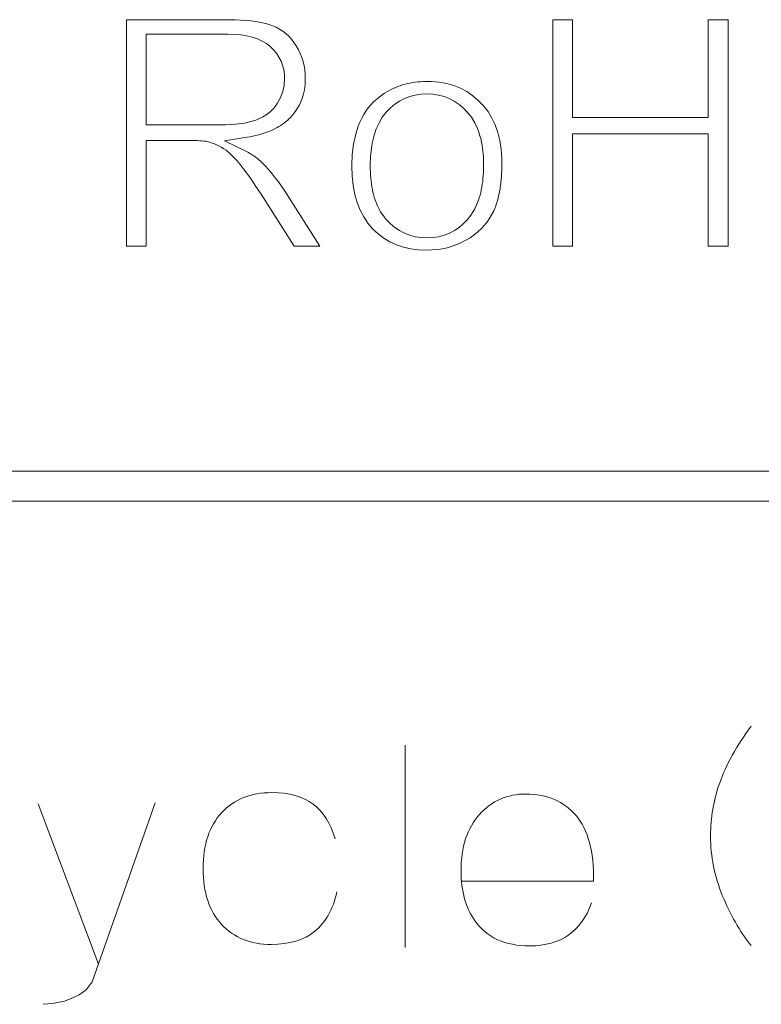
# Model space of a CAD drawing. Header units: millimetres. Extents: x 5 to 192, y 6 to 95.
# Tile 19 of 59: x 54.49 to 58.33, y 62.64 to 67.74. Entities that reach past the tile are written whole.
import ezdxf

# ---------------------------------------------------------------- set-up
doc = ezdxf.new("R2010")
doc.units = ezdxf.units.MM
doc.header["$MEASUREMENT"] = 0
doc.layers.add('Vrstva 1', color=7, linetype='Continuous')

msp = doc.modelspace()

# ---------------------------------------------------------------- linework, layer by layer
at = {"layer": 'Vrstva 1', "color": 250, "lineweight": 5}
for points, knots in [([(55.0417, 66.5664), (55.0417, 66.5664), (55.0417, 67.7388), (55.0417, 67.7388), (55.0417, 67.7388), (55.0417, 67.7388), (55.5779, 67.7387), (55.5779, 67.7387), (55.5779, 67.7387), (55.6484, 67.7374), (55.7202, 67.7331), (55.7878, 67.7112), (55.7878, 67.7112), (55.7878, 67.7112), (55.8163, 67.6995), (55.8163, 67.6995), (55.8163, 67.6995), (55.8163, 67.6995), (55.8338, 67.6901), (55.8338, 67.6901), (55.8338, 67.6901), (55.8338, 67.6901), (55.8504, 67.6792), (55.8504, 67.6792), (55.8504, 67.6792), (55.8504, 67.6792), (55.8661, 67.6669), (55.8661, 67.6669), (55.8661, 67.6669), (55.8661, 67.6669), (55.8808, 67.6532), (55.8808, 67.6532), (55.8808, 67.6532), (55.8808, 67.6532), (55.8947, 67.638), (55.8947, 67.638), (55.8947, 67.638), (55.8947, 67.638), (55.9078, 67.6212), (55.9078, 67.6212), (55.9078, 67.6212), (55.9078, 67.6212), (55.92, 67.6029), (55.92, 67.6029), (55.92, 67.6029), (55.92, 67.6029), (55.9309, 67.5835), (55.9309, 67.5835), (55.9309, 67.5835), (55.9309, 67.5835), (55.9404, 67.5635), (55.9404, 67.5635), (55.9404, 67.5635), (55.9404, 67.5635), (55.9484, 67.543), (55.9484, 67.543), (55.9484, 67.543), (55.9484, 67.543), (55.955, 67.5221), (55.955, 67.5221), (55.955, 67.5221), (55.955, 67.5221), (55.96, 67.5006), (55.96, 67.5006), (55.96, 67.5006), (55.96, 67.5006), (55.9637, 67.4786), (55.9637, 67.4786), (55.9637, 67.4786), (55.9637, 67.4786), (55.9659, 67.456), (55.9659, 67.456), (55.9659, 67.456), (55.9659, 67.456), (55.9666, 67.4329), (55.9666, 67.4329), (55.9666, 67.4329), (55.9666, 67.4329), (55.9654, 67.4032), (55.9654, 67.4032), (55.9654, 67.4032), (55.9654, 67.4032), (55.9618, 67.375), (55.9618, 67.375), (55.9618, 67.375), (55.9618, 67.375), (55.9558, 67.3483), (55.9558, 67.3483), (55.9558, 67.3483), (55.9558, 67.3483), (55.9474, 67.3228), (55.9474, 67.3228), (55.9474, 67.3228), (55.9474, 67.3228), (55.9367, 67.2987), (55.9367, 67.2987), (55.9367, 67.2987), (55.9367, 67.2987), (55.9236, 67.2756), (55.9236, 67.2756), (55.9236, 67.2756), (55.9236, 67.2756), (55.908, 67.2536), (55.908, 67.2536), (55.908, 67.2536), (55.908, 67.2536), (55.8898, 67.2324), (55.8898, 67.2324), (55.8898, 67.2324), (55.8796, 67.2223), (55.8696, 67.2133), (55.8585, 67.2045), (55.8585, 67.2045), (55.8461, 67.1956), (55.8338, 67.1877), (55.8208, 67.1801), (55.8208, 67.1801), (55.806, 67.1725), (55.7914, 67.1658), (55.7762, 67.1596), (55.7762, 67.1596), (55.759, 67.1533), (55.7421, 67.1479), (55.7248, 67.1429), (55.7248, 67.1429), (55.7052, 67.1381), (55.6859, 67.134), (55.6664, 67.1305), (55.6664, 67.1305), (55.6664, 67.1305), (55.549, 67.1124), (55.549, 67.1124), (55.549, 67.1124), (55.549, 67.1124), (55.6656, 67.0547), (55.6656, 67.0547), (55.6656, 67.0547), (55.6847, 67.0441), (55.7027, 67.033), (55.7199, 67.0196), (55.7199, 67.0196), (55.7744, 66.9724), (55.8182, 66.9144), (55.8582, 66.8548), (55.8582, 66.8548), (55.8582, 66.8548), (56.0425, 66.5664), (56.0425, 66.5664), (56.0425, 66.5664), (56.0425, 66.5664), (55.9097, 66.5664), (55.9097, 66.5664), (55.9097, 66.5664), (55.9097, 66.5664), (55.7378, 66.8362), (55.7378, 66.8362), (55.7378, 66.8362), (55.6984, 66.8958), (55.6585, 66.9551), (55.6123, 67.0097), (55.6123, 67.0097), (55.6013, 67.0219), (55.5902, 67.0335), (55.5784, 67.0448), (55.5784, 67.0448), (55.5784, 67.0448), (55.5563, 67.0631), (55.5563, 67.0631), (55.5563, 67.0631), (55.5246, 67.0848), (55.4899, 67.1026), (55.4518, 67.1093), (55.4518, 67.1093), (55.4224, 67.1133), (55.3931, 67.1139), (55.3637, 67.1141), (55.3637, 67.1141), (55.3637, 67.1141), (55.1438, 67.1141), (55.1438, 67.1141), (55.1438, 67.1141), (55.1438, 67.1141), (55.1438, 66.5664), (55.1438, 66.5664), (55.1438, 66.5664), (55.1438, 66.5664), (55.0417, 66.5664), (55.0417, 66.5664)], [0, 0, 0, 0, 0.021277, 0.021277, 0.021277, 0.021277, 0.042553, 0.042553, 0.042553, 0.042553, 0.06383, 0.06383, 0.06383, 0.06383, 0.085106, 0.085106, 0.085106, 0.085106, 0.106383, 0.106383, 0.106383, 0.106383, 0.12766, 0.12766, 0.12766, 0.12766, 0.148936, 0.148936, 0.148936, 0.148936, 0.170213, 0.170213, 0.170213, 0.170213, 0.191489, 0.191489, 0.191489, 0.191489, 0.212766, 0.212766, 0.212766, 0.212766, 0.234043, 0.234043, 0.234043, 0.234043, 0.255319, 0.255319, 0.255319, 0.255319, 0.276596, 0.276596, 0.276596, 0.276596, 0.297872, 0.297872, 0.297872, 0.297872, 0.319149, 0.319149, 0.319149, 0.319149, 0.340426, 0.340426, 0.340426, 0.340426, 0.361702, 0.361702, 0.361702, 0.361702, 0.382979, 0.382979, 0.382979, 0.382979, 0.404255, 0.404255, 0.404255, 0.404255, 0.425532, 0.425532, 0.425532, 0.425532, 0.446809, 0.446809, 0.446809, 0.446809, 0.468085, 0.468085, 0.468085, 0.468085, 0.489362, 0.489362, 0.489362, 0.489362, 0.510638, 0.510638, 0.510638, 0.510638, 0.531915, 0.531915, 0.531915, 0.531915, 0.553191, 0.553191, 0.553191, 0.553191, 0.574468, 0.574468, 0.574468, 0.574468, 0.595745, 0.595745, 0.595745, 0.595745, 0.617021, 0.617021, 0.617021, 0.617021, 0.638298, 0.638298, 0.638298, 0.638298, 0.659574, 0.659574, 0.659574, 0.659574, 0.680851, 0.680851, 0.680851, 0.680851, 0.702128, 0.702128, 0.702128, 0.702128, 0.723404, 0.723404, 0.723404, 0.723404, 0.744681, 0.744681, 0.744681, 0.744681, 0.765957, 0.765957, 0.765957, 0.765957, 0.787234, 0.787234, 0.787234, 0.787234, 0.808511, 0.808511, 0.808511, 0.808511, 0.829787, 0.829787, 0.829787, 0.829787, 0.851064, 0.851064, 0.851064, 0.851064, 0.87234, 0.87234, 0.87234, 0.87234, 0.893617, 0.893617, 0.893617, 0.893617, 0.914894, 0.914894, 0.914894, 0.914894, 0.93617, 0.93617, 0.93617, 0.93617, 0.957447, 0.957447, 0.957447, 0.957447, 0.978723, 0.978723, 0.978723, 0.978723, 1, 1, 1, 1]), ([(57.2469, 66.5664), (57.2469, 66.5664), (57.2469, 67.7388), (57.2469, 67.7388), (57.2469, 67.7388), (57.2469, 67.7388), (57.3492, 67.7388), (57.3492, 67.7388), (57.3492, 67.7388), (57.3492, 67.7388), (57.3492, 67.2322), (57.3492, 67.2322), (57.3492, 67.2322), (57.3492, 67.2322), (58.0513, 67.2322), (58.0513, 67.2322), (58.0513, 67.2322), (58.0513, 67.2322), (58.0513, 67.7388), (58.0513, 67.7388), (58.0513, 67.7388), (58.0513, 67.7388), (58.1537, 67.7388), (58.1537, 67.7388), (58.1537, 67.7388), (58.1537, 67.7388), (58.1537, 66.5664), (58.1537, 66.5664), (58.1537, 66.5664), (58.1537, 66.5664), (58.0513, 66.5664), (58.0513, 66.5664), (58.0513, 66.5664), (58.0513, 66.5664), (58.0513, 67.1477), (58.0513, 67.1477), (58.0513, 67.1477), (58.0513, 67.1477), (57.3492, 67.1477), (57.3492, 67.1477), (57.3492, 67.1477), (57.3492, 67.1477), (57.3492, 66.5664), (57.3492, 66.5664), (57.3492, 66.5664), (57.3492, 66.5664), (57.2469, 66.5664), (57.2469, 66.5664)], [0, 0, 0, 0, 0.083333, 0.083333, 0.083333, 0.083333, 0.166667, 0.166667, 0.166667, 0.166667, 0.25, 0.25, 0.25, 0.25, 0.333333, 0.333333, 0.333333, 0.333333, 0.416667, 0.416667, 0.416667, 0.416667, 0.5, 0.5, 0.5, 0.5, 0.583333, 0.583333, 0.583333, 0.583333, 0.666667, 0.666667, 0.666667, 0.666667, 0.75, 0.75, 0.75, 0.75, 0.833333, 0.833333, 0.833333, 0.833333, 0.916667, 0.916667, 0.916667, 0.916667, 1, 1, 1, 1]), ([(55.1438, 67.1943), (55.1438, 67.1943), (55.5533, 67.1947), (55.5533, 67.1947), (55.5533, 67.1947), (55.5533, 67.1947), (55.6051, 67.1977), (55.6051, 67.1977), (55.6051, 67.1977), (55.6051, 67.1977), (55.6514, 67.2039), (55.6514, 67.2039), (55.6514, 67.2039), (55.6514, 67.2039), (55.6923, 67.2134), (55.6923, 67.2134), (55.6923, 67.2134), (55.6923, 67.2134), (55.7108, 67.2194), (55.7108, 67.2194), (55.7108, 67.2194), (55.7108, 67.2194), (55.7281, 67.2266), (55.7281, 67.2266), (55.7281, 67.2266), (55.7281, 67.2266), (55.7445, 67.2346), (55.7445, 67.2346), (55.7445, 67.2346), (55.7445, 67.2346), (55.76, 67.2439), (55.76, 67.2439), (55.76, 67.2439), (55.76, 67.2439), (55.7745, 67.2541), (55.7745, 67.2541), (55.7745, 67.2541), (55.7745, 67.2541), (55.788, 67.2655), (55.788, 67.2655), (55.788, 67.2655), (55.788, 67.2655), (55.8004, 67.2779), (55.8004, 67.2779), (55.8004, 67.2779), (55.8004, 67.2779), (55.8116, 67.2913), (55.8116, 67.2913), (55.8116, 67.2913), (55.8116, 67.2913), (55.8217, 67.3055), (55.8217, 67.3055), (55.8217, 67.3055), (55.8217, 67.3055), (55.8382, 67.3354), (55.8382, 67.3354), (55.8382, 67.3354), (55.8382, 67.3354), (55.85, 67.3666), (55.85, 67.3666), (55.85, 67.3666), (55.85, 67.3666), (55.8571, 67.3991), (55.8571, 67.3991), (55.8571, 67.3991), (55.8571, 67.3991), (55.8594, 67.433), (55.8594, 67.433), (55.8594, 67.433), (55.8594, 67.433), (55.8583, 67.4571), (55.8583, 67.4571), (55.8583, 67.4571), (55.8583, 67.4571), (55.8549, 67.4806), (55.8549, 67.4806), (55.8549, 67.4806), (55.8549, 67.4806), (55.8491, 67.5032), (55.8491, 67.5032), (55.8491, 67.5032), (55.8491, 67.5032), (55.841, 67.5248), (55.841, 67.5248), (55.841, 67.5248), (55.841, 67.5248), (55.8305, 67.5454), (55.8305, 67.5454), (55.8305, 67.5454), (55.8305, 67.5454), (55.8178, 67.5647), (55.8178, 67.5647), (55.8178, 67.5647), (55.8178, 67.5647), (55.8028, 67.5829), (55.8028, 67.5829), (55.8028, 67.5829), (55.8028, 67.5829), (55.7855, 67.5997), (55.7855, 67.5997), (55.7855, 67.5997), (55.7855, 67.5997), (55.7656, 67.6152), (55.7656, 67.6152), (55.7656, 67.6152), (55.7656, 67.6152), (55.7432, 67.6285), (55.7432, 67.6285), (55.7432, 67.6285), (55.7432, 67.6285), (55.7185, 67.6395), (55.7185, 67.6395), (55.7185, 67.6395), (55.7185, 67.6395), (55.6918, 67.6483), (55.6918, 67.6483), (55.6918, 67.6483), (55.6918, 67.6483), (55.6631, 67.6551), (55.6631, 67.6551), (55.6631, 67.6551), (55.6631, 67.6551), (55.6323, 67.6598), (55.6323, 67.6598), (55.6323, 67.6598), (55.6323, 67.6598), (55.5995, 67.6626), (55.5995, 67.6626), (55.5995, 67.6626), (55.5995, 67.6626), (55.565, 67.6635), (55.565, 67.6635), (55.565, 67.6635), (55.565, 67.6635), (55.1438, 67.6635), (55.1438, 67.6635), (55.1438, 67.6635), (55.1438, 67.6635), (55.1438, 67.1943), (55.1438, 67.1943)], [0, 0, 0, 0, 0.028571, 0.028571, 0.028571, 0.028571, 0.057143, 0.057143, 0.057143, 0.057143, 0.085714, 0.085714, 0.085714, 0.085714, 0.114286, 0.114286, 0.114286, 0.114286, 0.142857, 0.142857, 0.142857, 0.142857, 0.171429, 0.171429, 0.171429, 0.171429, 0.2, 0.2, 0.2, 0.2, 0.228571, 0.228571, 0.228571, 0.228571, 0.257143, 0.257143, 0.257143, 0.257143, 0.285714, 0.285714, 0.285714, 0.285714, 0.314286, 0.314286, 0.314286, 0.314286, 0.342857, 0.342857, 0.342857, 0.342857, 0.371429, 0.371429, 0.371429, 0.371429, 0.4, 0.4, 0.4, 0.4, 0.428571, 0.428571, 0.428571, 0.428571, 0.457143, 0.457143, 0.457143, 0.457143, 0.485714, 0.485714, 0.485714, 0.485714, 0.514286, 0.514286, 0.514286, 0.514286, 0.542857, 0.542857, 0.542857, 0.542857, 0.571429, 0.571429, 0.571429, 0.571429, 0.6, 0.6, 0.6, 0.6, 0.628571, 0.628571, 0.628571, 0.628571, 0.657143, 0.657143, 0.657143, 0.657143, 0.685714, 0.685714, 0.685714, 0.685714, 0.714286, 0.714286, 0.714286, 0.714286, 0.742857, 0.742857, 0.742857, 0.742857, 0.771429, 0.771429, 0.771429, 0.771429, 0.8, 0.8, 0.8, 0.8, 0.828571, 0.828571, 0.828571, 0.828571, 0.857143, 0.857143, 0.857143, 0.857143, 0.885714, 0.885714, 0.885714, 0.885714, 0.914286, 0.914286, 0.914286, 0.914286, 0.942857, 0.942857, 0.942857, 0.942857, 0.971429, 0.971429, 0.971429, 0.971429, 1, 1, 1, 1]), ([(56.2078, 66.9827), (56.2078, 66.9827), (56.2098, 67.0405), (56.2098, 67.0405), (56.2098, 67.0405), (56.2098, 67.0405), (56.216, 67.094), (56.216, 67.094), (56.216, 67.094), (56.216, 67.094), (56.2206, 67.1191), (56.2206, 67.1191), (56.2206, 67.1191), (56.2206, 67.1191), (56.2328, 67.1661), (56.2328, 67.1661), (56.2328, 67.1661), (56.2328, 67.1661), (56.2403, 67.188), (56.2403, 67.188), (56.2403, 67.188), (56.2403, 67.188), (56.2488, 67.2089), (56.2488, 67.2089), (56.2488, 67.2089), (56.2488, 67.2089), (56.2583, 67.2287), (56.2583, 67.2287), (56.2583, 67.2287), (56.2583, 67.2287), (56.2687, 67.2476), (56.2687, 67.2476), (56.2687, 67.2476), (56.2687, 67.2476), (56.2801, 67.2654), (56.2801, 67.2654), (56.2801, 67.2654), (56.2801, 67.2654), (56.2924, 67.2823), (56.2924, 67.2823), (56.2924, 67.2823), (56.2924, 67.2823), (56.3057, 67.2982), (56.3057, 67.2982), (56.3057, 67.2982), (56.3057, 67.2982), (56.32, 67.3131), (56.32, 67.3131), (56.32, 67.3131), (56.32, 67.3131), (56.3488, 67.3384), (56.3488, 67.3384), (56.3488, 67.3384), (56.3488, 67.3384), (56.3769, 67.3584), (56.3769, 67.3584), (56.3769, 67.3584), (56.3915, 67.3674), (56.4061, 67.3755), (56.4216, 67.3831), (56.4216, 67.3831), (56.4375, 67.39), (56.4531, 67.396), (56.4697, 67.4014), (56.4697, 67.4014), (56.4869, 67.4062), (56.5038, 67.4101), (56.5214, 67.4134), (56.5214, 67.4134), (56.5399, 67.416), (56.558, 67.4177), (56.5769, 67.4188), (56.5769, 67.4188), (56.5769, 67.4188), (56.6178, 67.4188), (56.6178, 67.4188), (56.6178, 67.4188), (56.6178, 67.4188), (56.659, 67.4153), (56.659, 67.4153), (56.659, 67.4153), (56.659, 67.4153), (56.6981, 67.4082), (56.6981, 67.4082), (56.6981, 67.4082), (56.6981, 67.4082), (56.7348, 67.3978), (56.7348, 67.3978), (56.7348, 67.3978), (56.7348, 67.3978), (56.7695, 67.3838), (56.7695, 67.3838), (56.7695, 67.3838), (56.7695, 67.3838), (56.8021, 67.3665), (56.8021, 67.3665), (56.8021, 67.3665), (56.8021, 67.3665), (56.8329, 67.3456), (56.8329, 67.3456), (56.8329, 67.3456), (56.8329, 67.3456), (56.8618, 67.3212), (56.8618, 67.3212), (56.8618, 67.3212), (56.8618, 67.3212), (56.8886, 67.2934), (56.8886, 67.2934), (56.8886, 67.2934), (56.8886, 67.2934), (56.9122, 67.263), (56.9122, 67.263), (56.9122, 67.263), (56.9122, 67.263), (56.9323, 67.23), (56.9323, 67.23), (56.9323, 67.23), (56.9323, 67.23), (56.9492, 67.1941), (56.9492, 67.1941), (56.9492, 67.1941), (56.9492, 67.1941), (56.9628, 67.1553), (56.9628, 67.1553), (56.9628, 67.1553), (56.9628, 67.1553), (56.9731, 67.1135), (56.9731, 67.1135), (56.9731, 67.1135), (56.9731, 67.1135), (56.98, 67.0686), (56.98, 67.0686), (56.98, 67.0686), (56.98, 67.0686), (56.9835, 67.0206), (56.9835, 67.0206), (56.9835, 67.0206), (56.984, 66.9919), (56.9835, 66.9635), (56.9821, 66.9351), (56.9821, 66.9351), (56.9804, 66.9109), (56.9779, 66.8871), (56.9744, 66.8632), (56.9744, 66.8632), (56.9707, 66.8422), (56.9662, 66.8219), (56.9607, 66.8014), (56.9607, 66.8014), (56.9551, 66.7834), (56.9489, 66.7666), (56.9413, 66.7495), (56.9413, 66.7495), (56.9413, 66.7495), (56.9231, 66.716), (56.9231, 66.716), (56.9231, 66.716), (56.9231, 66.716), (56.9091, 66.6951), (56.9091, 66.6951), (56.9091, 66.6951), (56.9091, 66.6951), (56.8939, 66.6756), (56.8939, 66.6756), (56.8939, 66.6756), (56.8939, 66.6756), (56.8774, 66.6574), (56.8774, 66.6574), (56.8774, 66.6574), (56.8774, 66.6574), (56.8595, 66.6405), (56.8595, 66.6405), (56.8595, 66.6405), (56.8595, 66.6405), (56.8402, 66.6248), (56.8402, 66.6248), (56.8402, 66.6248), (56.8402, 66.6248), (56.8195, 66.6103), (56.8195, 66.6103), (56.8195, 66.6103), (56.8195, 66.6103), (56.7974, 66.597), (56.7974, 66.597), (56.7974, 66.597), (56.7974, 66.597), (56.7742, 66.5851), (56.7742, 66.5851), (56.7742, 66.5851), (56.7742, 66.5851), (56.7504, 66.5748), (56.7504, 66.5748), (56.7504, 66.5748), (56.7504, 66.5748), (56.7261, 66.5661), (56.7261, 66.5661), (56.7261, 66.5661), (56.7261, 66.5661), (56.7013, 66.559), (56.7013, 66.559), (56.7013, 66.559), (56.7013, 66.559), (56.6759, 66.5535), (56.6759, 66.5535), (56.6759, 66.5535), (56.6759, 66.5535), (56.65, 66.5495), (56.65, 66.5495), (56.65, 66.5495), (56.65, 66.5495), (56.6234, 66.5471), (56.6234, 66.5471), (56.6234, 66.5471), (56.6234, 66.5471), (56.5962, 66.5463), (56.5962, 66.5463), (56.5962, 66.5463), (56.5962, 66.5463), (56.5531, 66.548), (56.5531, 66.548), (56.5531, 66.548), (56.5531, 66.548), (56.5124, 66.5533), (56.5124, 66.5533), (56.5124, 66.5533), (56.5124, 66.5533), (56.474, 66.562), (56.474, 66.562), (56.474, 66.562), (56.474, 66.562), (56.438, 66.5742), (56.438, 66.5742), (56.438, 66.5742), (56.438, 66.5742), (56.4042, 66.5897), (56.4042, 66.5897), (56.4042, 66.5897), (56.4042, 66.5897), (56.3725, 66.6087), (56.3725, 66.6087), (56.3725, 66.6087), (56.3725, 66.6087), (56.3428, 66.6312), (56.3428, 66.6312), (56.3428, 66.6312), (56.3428, 66.6312), (56.315, 66.6572), (56.315, 66.6572), (56.315, 66.6572), (56.315, 66.6572), (56.2901, 66.6863), (56.2901, 66.6863), (56.2901, 66.6863), (56.2901, 66.6863), (56.2686, 66.7184), (56.2686, 66.7184), (56.2686, 66.7184), (56.2686, 66.7184), (56.2502, 66.7538), (56.2502, 66.7538), (56.2502, 66.7538), (56.2502, 66.7538), (56.2351, 66.7925), (56.2351, 66.7925), (56.2351, 66.7925), (56.2351, 66.7925), (56.2232, 66.8347), (56.2232, 66.8347), (56.2232, 66.8347), (56.2232, 66.8347), (56.2147, 66.8805), (56.2147, 66.8805), (56.2147, 66.8805), (56.2147, 66.8805), (56.2095, 66.9298), (56.2095, 66.9298), (56.2095, 66.9298), (56.2095, 66.9298), (56.2078, 66.9827), (56.2078, 66.9827)], [0, 0, 0, 0, 0.014286, 0.014286, 0.014286, 0.014286, 0.028571, 0.028571, 0.028571, 0.028571, 0.042857, 0.042857, 0.042857, 0.042857, 0.057143, 0.057143, 0.057143, 0.057143, 0.071429, 0.071429, 0.071429, 0.071429, 0.085714, 0.085714, 0.085714, 0.085714, 0.1, 0.1, 0.1, 0.1, 0.114286, 0.114286, 0.114286, 0.114286, 0.128571, 0.128571, 0.128571, 0.128571, 0.142857, 0.142857, 0.142857, 0.142857, 0.157143, 0.157143, 0.157143, 0.157143, 0.171429, 0.171429, 0.171429, 0.171429, 0.185714, 0.185714, 0.185714, 0.185714, 0.2, 0.2, 0.2, 0.2, 0.214286, 0.214286, 0.214286, 0.214286, 0.228571, 0.228571, 0.228571, 0.228571, 0.242857, 0.242857, 0.242857, 0.242857, 0.257143, 0.257143, 0.257143, 0.257143, 0.271429, 0.271429, 0.271429, 0.271429, 0.285714, 0.285714, 0.285714, 0.285714, 0.3, 0.3, 0.3, 0.3, 0.314286, 0.314286, 0.314286, 0.314286, 0.328571, 0.328571, 0.328571, 0.328571, 0.342857, 0.342857, 0.342857, 0.342857, 0.357143, 0.357143, 0.357143, 0.357143, 0.371429, 0.371429, 0.371429, 0.371429, 0.385714, 0.385714, 0.385714, 0.385714, 0.4, 0.4, 0.4, 0.4, 0.414286, 0.414286, 0.414286, 0.414286, 0.428571, 0.428571, 0.428571, 0.428571, 0.442857, 0.442857, 0.442857, 0.442857, 0.457143, 0.457143, 0.457143, 0.457143, 0.471429, 0.471429, 0.471429, 0.471429, 0.485714, 0.485714, 0.485714, 0.485714, 0.5, 0.5, 0.5, 0.5, 0.514286, 0.514286, 0.514286, 0.514286, 0.528571, 0.528571, 0.528571, 0.528571, 0.542857, 0.542857, 0.542857, 0.542857, 0.557143, 0.557143, 0.557143, 0.557143, 0.571429, 0.571429, 0.571429, 0.571429, 0.585714, 0.585714, 0.585714, 0.585714, 0.6, 0.6, 0.6, 0.6, 0.614286, 0.614286, 0.614286, 0.614286, 0.628571, 0.628571, 0.628571, 0.628571, 0.642857, 0.642857, 0.642857, 0.642857, 0.657143, 0.657143, 0.657143, 0.657143, 0.671429, 0.671429, 0.671429, 0.671429, 0.685714, 0.685714, 0.685714, 0.685714, 0.7, 0.7, 0.7, 0.7, 0.714286, 0.714286, 0.714286, 0.714286, 0.728571, 0.728571, 0.728571, 0.728571, 0.742857, 0.742857, 0.742857, 0.742857, 0.757143, 0.757143, 0.757143, 0.757143, 0.771429, 0.771429, 0.771429, 0.771429, 0.785714, 0.785714, 0.785714, 0.785714, 0.8, 0.8, 0.8, 0.8, 0.814286, 0.814286, 0.814286, 0.814286, 0.828571, 0.828571, 0.828571, 0.828571, 0.842857, 0.842857, 0.842857, 0.842857, 0.857143, 0.857143, 0.857143, 0.857143, 0.871429, 0.871429, 0.871429, 0.871429, 0.885714, 0.885714, 0.885714, 0.885714, 0.9, 0.9, 0.9, 0.9, 0.914286, 0.914286, 0.914286, 0.914286, 0.928571, 0.928571, 0.928571, 0.928571, 0.942857, 0.942857, 0.942857, 0.942857, 0.957143, 0.957143, 0.957143, 0.957143, 0.971429, 0.971429, 0.971429, 0.971429, 0.985714, 0.985714, 0.985714, 0.985714, 1, 1, 1, 1]), ([(56.3024, 66.9827), (56.3026, 66.9611), (56.3035, 66.94), (56.3051, 66.9186), (56.3051, 66.9186), (56.3072, 66.8988), (56.31, 66.8795), (56.3135, 66.86), (56.3135, 66.86), (56.3175, 66.8419), (56.3222, 66.8246), (56.3277, 66.807), (56.3277, 66.807), (56.3277, 66.807), (56.3405, 66.7747), (56.3405, 66.7747), (56.3405, 66.7747), (56.3405, 66.7747), (56.3562, 66.745), (56.3562, 66.745), (56.3562, 66.745), (56.3562, 66.745), (56.3746, 66.718), (56.3746, 66.718), (56.3746, 66.718), (56.3746, 66.718), (56.3851, 66.7053), (56.3851, 66.7053), (56.3851, 66.7053), (56.3851, 66.7053), (56.4063, 66.6833), (56.4063, 66.6833), (56.4063, 66.6833), (56.4063, 66.6833), (56.4293, 66.6638), (56.4293, 66.6638), (56.4293, 66.6638), (56.4293, 66.6638), (56.4538, 66.6472), (56.4538, 66.6472), (56.4538, 66.6472), (56.4538, 66.6472), (56.4798, 66.6336), (56.4798, 66.6336), (56.4798, 66.6336), (56.4798, 66.6336), (56.5072, 66.623), (56.5072, 66.623), (56.5072, 66.623), (56.5072, 66.623), (56.5358, 66.6155), (56.5358, 66.6155), (56.5358, 66.6155), (56.5358, 66.6155), (56.5655, 66.611), (56.5655, 66.611), (56.5655, 66.611), (56.5655, 66.611), (56.5963, 66.6095), (56.5963, 66.6095), (56.5963, 66.6095), (56.5963, 66.6095), (56.6269, 66.611), (56.6269, 66.611), (56.6269, 66.611), (56.6269, 66.611), (56.6566, 66.6155), (56.6566, 66.6155), (56.6566, 66.6155), (56.6566, 66.6155), (56.6851, 66.6231), (56.6851, 66.6231), (56.6851, 66.6231), (56.6851, 66.6231), (56.7124, 66.6338), (56.7124, 66.6338), (56.7124, 66.6338), (56.7124, 66.6338), (56.7383, 66.6475), (56.7383, 66.6475), (56.7383, 66.6475), (56.7383, 66.6475), (56.7628, 66.6641), (56.7628, 66.6641), (56.7628, 66.6641), (56.7628, 66.6641), (56.7857, 66.6836), (56.7857, 66.6836), (56.7857, 66.6836), (56.7857, 66.6836), (56.807, 66.7057), (56.807, 66.7057), (56.807, 66.7057), (56.807, 66.7057), (56.8269, 66.7318), (56.8269, 66.7318), (56.8269, 66.7318), (56.8269, 66.7318), (56.8438, 66.7605), (56.8438, 66.7605), (56.8438, 66.7605), (56.8438, 66.7605), (56.858, 66.7919), (56.858, 66.7919), (56.858, 66.7919), (56.8642, 66.8091), (56.8695, 66.826), (56.8741, 66.8439), (56.8741, 66.8439), (56.8783, 66.8631), (56.8817, 66.8821), (56.8844, 66.9017), (56.8844, 66.9017), (56.8866, 66.9227), (56.8881, 66.9438), (56.889, 66.9651), (56.889, 66.9651), (56.8893, 66.9867), (56.889, 67.008), (56.8881, 67.0297), (56.8881, 67.0297), (56.8866, 67.0494), (56.8845, 67.0688), (56.8816, 67.0885), (56.8816, 67.0885), (56.8816, 67.0885), (56.874, 67.1249), (56.874, 67.1249), (56.874, 67.1249), (56.8693, 67.142), (56.864, 67.1584), (56.8577, 67.1751), (56.8577, 67.1751), (56.8577, 67.1751), (56.8434, 67.2056), (56.8434, 67.2056), (56.8434, 67.2056), (56.8434, 67.2056), (56.8263, 67.2337), (56.8263, 67.2337), (56.8263, 67.2337), (56.8263, 67.2337), (56.8063, 67.2593), (56.8063, 67.2593), (56.8063, 67.2593), (56.8063, 67.2593), (56.7849, 67.2813), (56.7849, 67.2813), (56.7849, 67.2813), (56.7849, 67.2813), (56.762, 67.3006), (56.762, 67.3006), (56.762, 67.3006), (56.762, 67.3006), (56.7376, 67.3172), (56.7376, 67.3172), (56.7376, 67.3172), (56.7376, 67.3172), (56.7117, 67.3307), (56.7117, 67.3307), (56.7117, 67.3307), (56.7117, 67.3307), (56.6845, 67.3413), (56.6845, 67.3413), (56.6845, 67.3413), (56.6845, 67.3413), (56.6562, 67.3488), (56.6562, 67.3488), (56.6562, 67.3488), (56.6562, 67.3488), (56.6267, 67.3533), (56.6267, 67.3533), (56.6267, 67.3533), (56.6267, 67.3533), (56.5963, 67.3548), (56.5963, 67.3548), (56.5963, 67.3548), (56.5963, 67.3548), (56.5655, 67.3533), (56.5655, 67.3533), (56.5655, 67.3533), (56.5655, 67.3533), (56.5358, 67.3488), (56.5358, 67.3488), (56.5358, 67.3488), (56.5358, 67.3488), (56.5072, 67.3414), (56.5072, 67.3414), (56.5072, 67.3414), (56.5072, 67.3414), (56.4799, 67.3308), (56.4799, 67.3308), (56.4799, 67.3308), (56.4799, 67.3308), (56.4539, 67.3173), (56.4539, 67.3173), (56.4539, 67.3173), (56.4539, 67.3173), (56.4294, 67.3008), (56.4294, 67.3008), (56.4294, 67.3008), (56.4294, 67.3008), (56.4064, 67.2815), (56.4064, 67.2815), (56.4064, 67.2815), (56.4064, 67.2815), (56.3851, 67.2596), (56.3851, 67.2596), (56.3851, 67.2596), (56.3851, 67.2596), (56.3651, 67.2339), (56.3651, 67.2339), (56.3651, 67.2339), (56.3651, 67.2339), (56.348, 67.2056), (56.348, 67.2056), (56.348, 67.2056), (56.348, 67.2056), (56.3338, 67.1747), (56.3338, 67.1747), (56.3338, 67.1747), (56.3338, 67.1747), (56.3223, 67.1412), (56.3223, 67.1412), (56.3223, 67.1412), (56.3174, 67.1228), (56.3134, 67.1049), (56.3101, 67.0864), (56.3101, 67.0864), (56.3101, 67.0864), (56.3051, 67.0468), (56.3051, 67.0468), (56.3051, 67.0468), (56.3035, 67.0253), (56.3026, 67.0041), (56.3024, 66.9827)], [0, 0, 0, 0, 0.016949, 0.016949, 0.016949, 0.016949, 0.033898, 0.033898, 0.033898, 0.033898, 0.050847, 0.050847, 0.050847, 0.050847, 0.067797, 0.067797, 0.067797, 0.067797, 0.084746, 0.084746, 0.084746, 0.084746, 0.101695, 0.101695, 0.101695, 0.101695, 0.118644, 0.118644, 0.118644, 0.118644, 0.135593, 0.135593, 0.135593, 0.135593, 0.152542, 0.152542, 0.152542, 0.152542, 0.169492, 0.169492, 0.169492, 0.169492, 0.186441, 0.186441, 0.186441, 0.186441, 0.20339, 0.20339, 0.20339, 0.20339, 0.220339, 0.220339, 0.220339, 0.220339, 0.237288, 0.237288, 0.237288, 0.237288, 0.254237, 0.254237, 0.254237, 0.254237, 0.271186, 0.271186, 0.271186, 0.271186, 0.288136, 0.288136, 0.288136, 0.288136, 0.305085, 0.305085, 0.305085, 0.305085, 0.322034, 0.322034, 0.322034, 0.322034, 0.338983, 0.338983, 0.338983, 0.338983, 0.355932, 0.355932, 0.355932, 0.355932, 0.372881, 0.372881, 0.372881, 0.372881, 0.389831, 0.389831, 0.389831, 0.389831, 0.40678, 0.40678, 0.40678, 0.40678, 0.423729, 0.423729, 0.423729, 0.423729, 0.440678, 0.440678, 0.440678, 0.440678, 0.457627, 0.457627, 0.457627, 0.457627, 0.474576, 0.474576, 0.474576, 0.474576, 0.491525, 0.491525, 0.491525, 0.491525, 0.508475, 0.508475, 0.508475, 0.508475, 0.525424, 0.525424, 0.525424, 0.525424, 0.542373, 0.542373, 0.542373, 0.542373, 0.559322, 0.559322, 0.559322, 0.559322, 0.576271, 0.576271, 0.576271, 0.576271, 0.59322, 0.59322, 0.59322, 0.59322, 0.610169, 0.610169, 0.610169, 0.610169, 0.627119, 0.627119, 0.627119, 0.627119, 0.644068, 0.644068, 0.644068, 0.644068, 0.661017, 0.661017, 0.661017, 0.661017, 0.677966, 0.677966, 0.677966, 0.677966, 0.694915, 0.694915, 0.694915, 0.694915, 0.711864, 0.711864, 0.711864, 0.711864, 0.728814, 0.728814, 0.728814, 0.728814, 0.745763, 0.745763, 0.745763, 0.745763, 0.762712, 0.762712, 0.762712, 0.762712, 0.779661, 0.779661, 0.779661, 0.779661, 0.79661, 0.79661, 0.79661, 0.79661, 0.813559, 0.813559, 0.813559, 0.813559, 0.830508, 0.830508, 0.830508, 0.830508, 0.847458, 0.847458, 0.847458, 0.847458, 0.864407, 0.864407, 0.864407, 0.864407, 0.881356, 0.881356, 0.881356, 0.881356, 0.898305, 0.898305, 0.898305, 0.898305, 0.915254, 0.915254, 0.915254, 0.915254, 0.932203, 0.932203, 0.932203, 0.932203, 0.949153, 0.949153, 0.949153, 0.949153, 0.966102, 0.966102, 0.966102, 0.966102, 0.983051, 0.983051, 0.983051, 0.983051, 1, 1, 1, 1]), ([(58.273, 62.9475), (58.2143, 63.0214), (58.1648, 63.1081), (58.1243, 63.2072), (58.1243, 63.2072), (58.0838, 63.3065), (58.0635, 63.4091), (58.0635, 63.5154), (58.0635, 63.5154), (58.0635, 63.6091), (58.0785, 63.6988), (58.109, 63.7846), (58.109, 63.7846), (58.1444, 63.8841), (58.199, 63.9833), (58.273, 64.082)], [0, 0, 0, 0, 0.25, 0.25, 0.25, 0.25, 0.5, 0.5, 0.5, 0.5, 0.75, 0.75, 0.75, 0.75, 1, 1, 1, 1]), ([(56.13, 63.2249), (56.1102, 63.1352), (56.072, 63.0673), (56.0159, 63.0216), (56.0159, 63.0216), (55.9598, 62.9757), (55.8846, 62.953), (55.7901, 62.953), (55.7901, 62.953), (55.6828, 62.953), (55.5972, 62.9876), (55.5335, 63.0569), (55.5335, 63.0569), (55.4696, 63.1263), (55.4378, 63.2225), (55.4378, 63.3452), (55.4378, 63.3452), (55.4378, 63.4692), (55.4699, 63.5658), (55.5338, 63.635), (55.5338, 63.635), (55.5979, 63.7043), (55.6844, 63.7389), (55.7936, 63.7389), (55.7936, 63.7389), (55.8829, 63.7389), (55.9539, 63.7191), (56.0067, 63.6797), (56.0067, 63.6797), (56.0593, 63.6403), (56.0973, 63.5801), (56.1204, 63.4994)], [0, 0, 0, 0, 0.125, 0.125, 0.125, 0.125, 0.25, 0.25, 0.25, 0.25, 0.375, 0.375, 0.375, 0.375, 0.5, 0.5, 0.5, 0.5, 0.625, 0.625, 0.625, 0.625, 0.75, 0.75, 0.75, 0.75, 0.875, 0.875, 0.875, 0.875, 1, 1, 1, 1]), ([(57.4474, 63.1689), (57.4224, 63.0961), (57.3832, 63.0408), (57.3295, 63.0029), (57.3295, 63.0029), (57.2759, 62.9647), (57.2087, 62.9458), (57.1281, 62.9458), (57.1281, 62.9458), (57.0006, 62.9458), (56.9063, 62.9884), (56.845, 63.0739), (56.845, 63.0739), (56.7966, 63.1423), (56.7723, 63.2288), (56.7723, 63.333), (56.7723, 63.333), (56.7723, 63.4576), (56.8042, 63.5553), (56.8678, 63.6258), (56.8678, 63.6258), (56.9313, 63.6964), (57.0117, 63.7317), (57.1088, 63.7317), (57.1088, 63.7317), (57.2179, 63.7317), (57.304, 63.6947), (57.3672, 63.6208), (57.3672, 63.6208), (57.4301, 63.5468), (57.4603, 63.4337), (57.4577, 63.2812), (57.4577, 63.2812), (57.4577, 63.2812), (56.7737, 63.2812), (56.7737, 63.2812)], [0, 0, 0, 0, 0.111111, 0.111111, 0.111111, 0.111111, 0.222222, 0.222222, 0.222222, 0.222222, 0.333333, 0.333333, 0.333333, 0.333333, 0.444444, 0.444444, 0.444444, 0.444444, 0.555556, 0.555556, 0.555556, 0.555556, 0.666667, 0.666667, 0.666667, 0.666667, 0.777778, 0.777778, 0.777778, 0.777778, 0.888889, 0.888889, 0.888889, 0.888889, 1, 1, 1, 1]), ([(55.1896, 63.6854), (55.1896, 63.6854), (54.8634, 62.7605), (54.8634, 62.7605), (54.8634, 62.7605), (54.8634, 62.7605), (54.8325, 62.7191), (54.8325, 62.7191), (54.8325, 62.7191), (54.8325, 62.7191), (54.7968, 62.6922), (54.7968, 62.6922), (54.7968, 62.6922), (54.7968, 62.6922), (54.7587, 62.6751), (54.7587, 62.6751), (54.7587, 62.6751), (54.7587, 62.6751), (54.7206, 62.6605), (54.7206, 62.6605), (54.7206, 62.6605), (54.7206, 62.6605), (54.6587, 62.6483), (54.6587, 62.6483), (54.6587, 62.6483), (54.6587, 62.6483), (54.6111, 62.6434), (54.6111, 62.6434)], [0, 0, 0, 0, 0.142857, 0.142857, 0.142857, 0.142857, 0.285714, 0.285714, 0.285714, 0.285714, 0.428571, 0.428571, 0.428571, 0.428571, 0.571429, 0.571429, 0.571429, 0.571429, 0.714286, 0.714286, 0.714286, 0.714286, 0.857143, 0.857143, 0.857143, 0.857143, 1, 1, 1, 1])]:
    msp.add_open_spline(points, degree=3, knots=knots, dxfattribs=at)
for points in [[(22.8045, 65.4029), (22.8045, 65.4029), (77.9419, 65.4029), (77.9419, 65.4029)], [(22.8267, 65.2475), (22.8267, 65.2475), (77.9641, 65.2475), (77.9641, 65.2475)], [(56.4827, 63.985), (56.4827, 63.985), (56.4827, 62.9381), (56.4827, 62.9381)], [(54.5849, 63.6805), (54.5849, 63.6805), (54.8968, 62.8508), (54.8968, 62.8508)]]:
    msp.add_open_spline(points, degree=3, dxfattribs=at)

doc.saveas('drawing.dxf')
